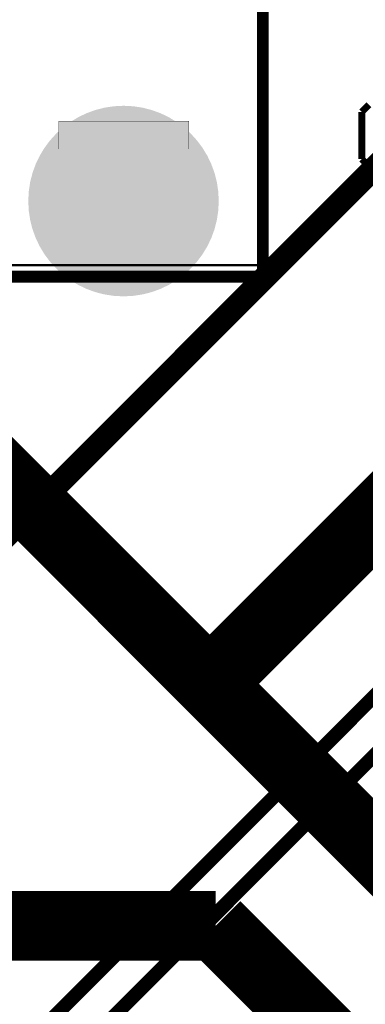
# Model space of a CAD drawing. Header units: millimetres. Extents: x -8 to 125, y -6 to 113.
# Tile 133 of 142: x 97 to 104, y 64 to 85. Entities that reach past the tile are written whole.
import ezdxf

# ---------------------------------------------------------------- set-up
doc = ezdxf.new("R2010")
doc.units = ezdxf.units.MM
for name, color, linetype, true_color in [('Bottom Layer', 7, 'Continuous', 0x0000ff), ('Bottom Silkscreen Layer', 7, 'Continuous', 0x66cc33), ('Component Shape Layer', 7, 'Continuous', 0x00cccc), ('Hole Layer', 7, 'Continuous', 0x222222), ('Inner1', 7, 'Continuous', 0x999966), ('Inner2', 7, 'Continuous', 0x008000), ('Multi-Layer', 7, 'Continuous', 0xc0c0c0), ('Pin Soldering Layer', 7, 'Continuous', 0xcc9999), ('Top Layer', 7, 'Continuous', 0xff0000), ('Top Paste Mask Layer', 7, 'Continuous', 0x808080), ('Top Silkscreen Layer', 7, 'Continuous', 0xffcc00), ('Top Solder Mask Layer', 7, 'Continuous', 0x800080)]:
    doc.layers.add(name, color=color, linetype=linetype, true_color=true_color)

msp = doc.modelspace()

# ---------------------------------------------------------------- hatches: boundary and pattern name
at = {"layer": 'Bottom Layer'}
msp.add_hatch(color=256, dxfattribs=at).paths.add_polyline_path([(97.109, 80.876, 1), (101.109, 80.876, 1)])
at = {"layer": 'Hole Layer'}
msp.add_hatch(color=256, dxfattribs=at).paths.add_polyline_path([(97.559, 80.876, 1), (100.659, 80.876, 1)])
at = {"layer": 'Multi-Layer'}
msp.add_hatch(color=256, dxfattribs=at).paths.add_polyline_path([(97.109, 80.876, 1), (101.109, 80.876, 1)])
msp.add_hatch(color=256, dxfattribs=at).paths.add_polyline_path([(97.109, 80.876, 1), (101.109, 80.876, 1)])
msp.add_hatch(color=256, dxfattribs=at).paths.add_polyline_path([(97.109, 80.876, 1), (101.109, 80.876, 1)])
at = {"layer": 'Pin Soldering Layer'}
msp.add_hatch(color=256, dxfattribs=at).paths.add_polyline_path([(100.514, 82.596), (100.514, 81.996), (97.714, 81.996), (97.714, 82.596)])
at = {"layer": 'Top Layer'}
msp.add_hatch(color=256, dxfattribs=at).paths.add_polyline_path([(97.109, 80.876, 1), (101.109, 80.876, 1)])
at = {"layer": 'Top Paste Mask Layer'}
msp.add_hatch(color=256, dxfattribs=at).paths.add_polyline_path([(97.109, 80.876, 1), (101.109, 80.876, 1)])
at = {"layer": 'Top Solder Mask Layer'}
msp.add_hatch(color=256, dxfattribs=at).paths.add_polyline_path([(97.058, 80.876, 1), (101.16, 80.876, 1)])

# ---------------------------------------------------------------- linework, layer by layer
at = {"layer": 'Bottom Layer', "const_width": 0.5}
msp.add_lwpolyline([(104.964, 82.042), (95.161, 72.238)], dxfattribs=at)
at = {"layer": 'Bottom Silkscreen Layer', "const_width": 0.152}
for points in [[(104.393, 82.948), (104.24, 82.795)], [(104.393, 82.948), (104.24, 82.795)], [(104.24, 82.795), (104.24, 81.779)], [(104.24, 82.795), (104.24, 81.779)], [(104.24, 81.779), (104.393, 81.626)], [(104.24, 81.779), (104.393, 81.626)]]:
    msp.add_lwpolyline(points, dxfattribs=at)
at = {"layer": 'Component Shape Layer', "const_width": 0.0508}
msp.add_lwpolyline([(94.573, 92.099), (96.883, 92.099), (96.883, 97.999), (97.083, 98.199), (101.153, 98.199), (101.353, 97.999), (101.353, 92.099), (102.123, 92.099), (102.123, 92.094), (102.123, 91.999), (102.023, 91.999), (102.023, 79.499), (71.213, 79.499)], dxfattribs=at)
msp.add_lwpolyline([(94.573, 92.099), (96.883, 92.099), (96.883, 97.999), (97.083, 98.199), (101.153, 98.199), (101.353, 97.999), (101.353, 92.099), (102.123, 92.099), (102.123, 92.094), (102.123, 91.999), (102.023, 91.999), (102.023, 79.499), (71.213, 79.499)], dxfattribs=at)
at = {"layer": 'Inner1', "const_width": 1.5}
for points in [[(101.092, 65.278), (94.399, 65.278)], [(114.808, 51.562), (101.092, 65.278)]]:
    msp.add_lwpolyline(points, dxfattribs=at)
at = {"layer": 'Inner2', "const_width": 1.5}
for points in [[(96.012, 75.438), (100.965, 70.486)], [(105.218, 74.739), (100.965, 70.486)], [(100.965, 70.486), (105.218, 66.232)]]:
    msp.add_lwpolyline(points, dxfattribs=at)
at = {"layer": 'Pin Soldering Layer', "const_width": 0.00508}
msp.add_lwpolyline([(100.514, 82.596), (100.514, 81.996), (97.714, 81.996), (97.714, 82.596)], close=True, dxfattribs=at)
msp.add_lwpolyline([(100.514, 82.596), (100.514, 81.996), (97.714, 81.996), (97.714, 82.596)], close=True, dxfattribs=at)
at = {"layer": 'Top Layer', "const_width": 0.3}
for points in [[(87.382, 51.816), (112.93, 77.365)], [(86.868, 52.578), (107.442, 73.152)]]:
    msp.add_lwpolyline(points, dxfattribs=at)
at = {"layer": 'Top Silkscreen Layer', "const_width": 0.254}
for points in [[(102.108, 82.296), (102.108, 91.948)], [(102.108, 82.296), (102.108, 91.948)], [(102.108, 82.296), (102.108, 79.248)], [(102.108, 82.296), (102.108, 79.248)], [(102.108, 79.248), (71.12, 79.248)], [(102.108, 79.248), (71.12, 79.248)]]:
    msp.add_lwpolyline(points, dxfattribs=at)

doc.saveas('drawing.dxf')
